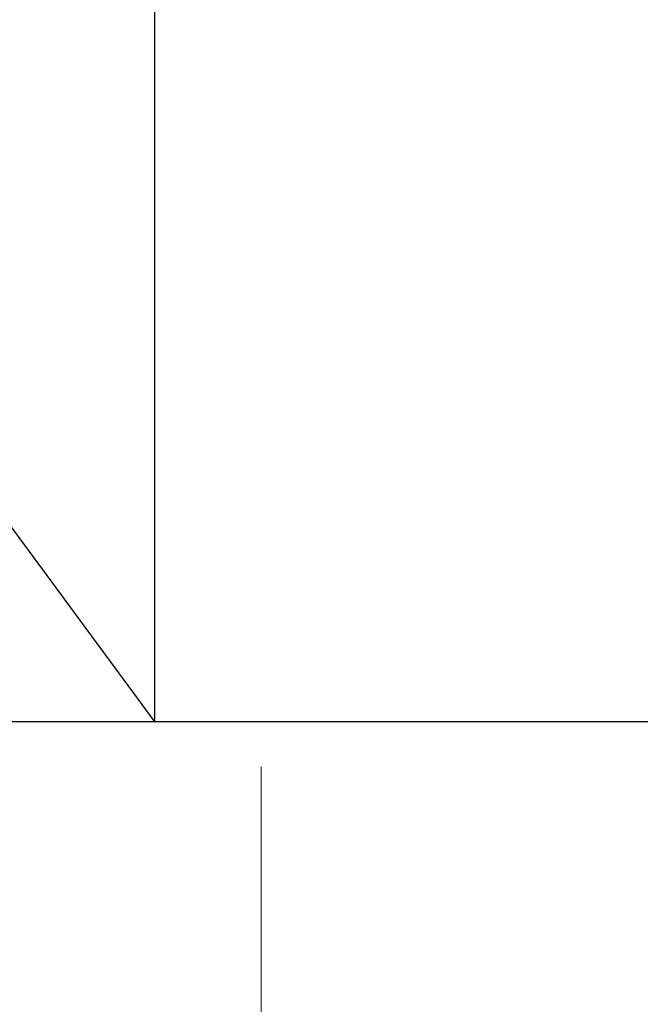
# Model space of a CAD drawing. Extents: x -357 to 533, y -64 to 530.
# Tile 38 of 135: x -74.361 to -73.542, y 218.502 to 219.801. Entities that reach past the tile are written whole.
import ezdxf
from ezdxf.lldxf.tags import DXFTag

# ---------------------------------------------------------------- set-up
doc = ezdxf.new("R2010")
doc.units = 0
doc.layers.get('0').update_dxf_attribs({"lineweight": 35})
doc.layers.add('5_EG-BESTAND', color=7, linetype='Continuous', lineweight=25)
doc.layers.add('5_EG-DURCHBRÜCHE', color=7, linetype='Continuous', lineweight=25)
tags = doc.linetypes.add('ALL_S14', pattern=[0.002, 0.001, -0.001]).pattern_tags.tags
tags[6:7] = [DXFTag(74, 4), DXFTag(75, 0), DXFTag(340, '0'), DXFTag(46, 1.0), DXFTag(50, 0.0), DXFTag(44, 0.0), DXFTag(45, 0.0)]
tags[4:5] = [DXFTag(74, 4), DXFTag(75, 0), DXFTag(340, '0'), DXFTag(46, 1.0), DXFTag(50, 0.0), DXFTag(44, 0.0), DXFTag(45, 0.0)]
tags = doc.linetypes.add('VERDECKT2_S2', pattern=[0.0027, 0.002, -0.0007]).pattern_tags.tags
tags[6:7] = [DXFTag(74, 4), DXFTag(75, 0), DXFTag(340, '0'), DXFTag(46, 1.0), DXFTag(50, 0.0), DXFTag(44, 0.0), DXFTag(45, 0.0)]
tags[4:5] = [DXFTag(74, 4), DXFTag(75, 0), DXFTag(340, '0'), DXFTag(46, 1.0), DXFTag(50, 0.0), DXFTag(44, 0.0), DXFTag(45, 0.0)]

# ---------------------------------------------------------------- blocks, each defined once
blk = doc.blocks.new('Referenz-A06HSW74NL', base_point=(-327.4795, -41.1499))
at = {"layer": '5_EG-BESTAND', "color": 0, "lineweight": 35}
blk.add_line((-83.2714, 218.8705), (-65.2276, 218.8793), dxfattribs=at)
at = {"layer": '5_EG-BESTAND', "color": 0, "linetype": 'ALL_S14', "lineweight": 13, "ltscale": 0.13}
blk.add_line((-74.0423, 16.8608), (-74.0423, 218.8154), dxfattribs=at)
at = {"layer": '5_EG-DURCHBRÜCHE', "color": 0, "linetype": 'VERDECKT2_S2', "lineweight": -2, "ltscale": 0.25}
for p, q in [((-74.1822, 218.8743), (-74.1822, 231.0791)), ((-78.6822, 224.9767), (-74.1822, 218.8743))]:
    blk.add_line(p, q, dxfattribs=at)

msp = doc.modelspace()

# ---------------------------------------------------------------- block references
at = {"color": 251, "lineweight": 25, "ltscale": 0.25, "true_color": 0x585858}
msp.add_blockref('Referenz-A06HSW74NL', (-327.4795, -41.1499), dxfattribs=at)

doc.saveas('drawing.dxf')
